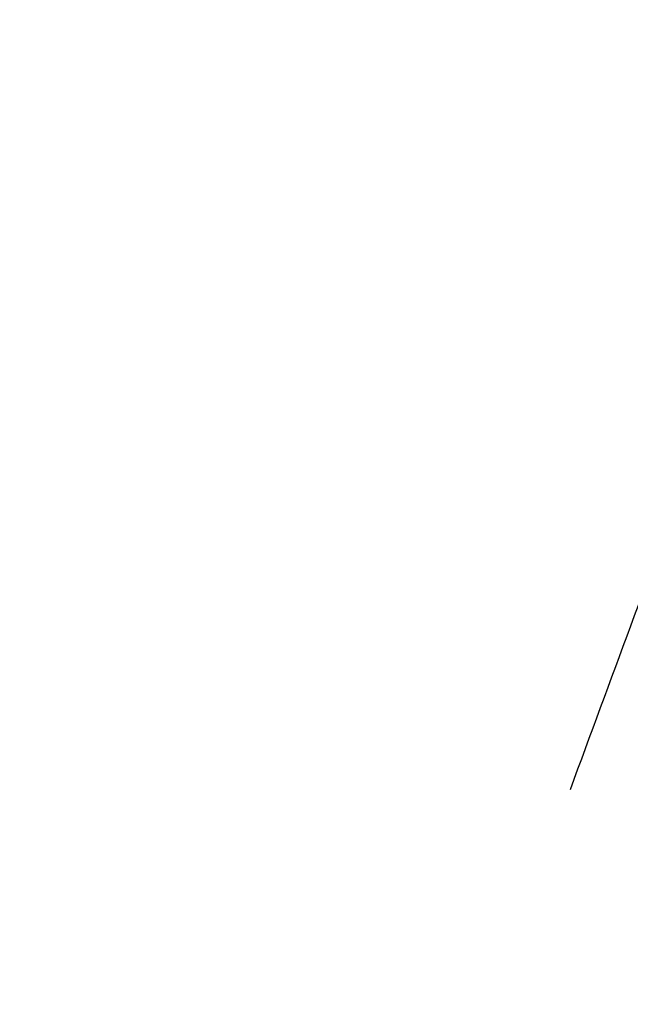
# Model space of a CAD drawing. Header units: millimetres. Extents: x 15530 to 15827, y -2396 to -2216.
# Tile 34 of 256: x 15559.555 to 15560.033, y -2313.886 to -2313.114. Entities that reach past the tile are written whole.
import ezdxf

# ---------------------------------------------------------------- set-up
doc = ezdxf.new("R2010")
doc.units = ezdxf.units.MM
doc.header["$MEASUREMENT"] = 0
doc.layers.add('Default', color=7, linetype='Continuous', true_color=0x000000)

msp = doc.modelspace()

# ---------------------------------------------------------------- linework, layer by layer
at = {"layer": 'Default'}
for points, degree, knots in [([(15678.5256, -2311.2107, 2.18094), (15674.93573, -2311.21081, 2.18122), (15671.34626, -2311.23131, 2.19009), (15665.99368, -2311.29514, 2.21637), (15664.2311, -2311.32151, 2.22708), (15660.74276, -2311.38471, 2.25207), (15659.01708, -2311.42129, 2.2662), (15653.99059, -2311.54391, 2.31208), (15650.69034, -2311.64491, 2.34746), (15646.60319, -2311.79783, 2.40041), (15645.81503, -2311.82859, 2.4111), (15644.25434, -2311.89201, 2.43332), (15643.48182, -2311.92462, 2.44482), (15641.21048, -2312.02401, 2.4805), (15639.71223, -2312.09416, 2.50635), (15636.77591, -2312.23976, 2.56361), (15635.33787, -2312.31489, 2.59474), (15633.2026, -2312.43092, 2.64737), (15632.50448, -2312.46955, 2.6656), (15631.12082, -2312.5472, 2.70408), (15630.4353, -2312.58619, 2.72429), (15628.41004, -2312.7024, 2.78784), (15627.07143, -2312.78055, 2.83488), (15624.42694, -2312.93401, 2.94025), (15623.12107, -2313.00914, 2.99837), (15619.2475, -2313.22425, 3.19115), (15616.68451, -2313.35535, 3.34583), (15611.56049, -2313.57004, 3.71443), (15609.00204, -2313.65299, 3.92795), (15605.15213, -2313.73316, 4.29158), (15603.86113, -2313.7527, 4.42064), (15601.26926, -2313.77737, 4.69361), (15599.9687, -2313.78252, 4.83749), (15596.04463, -2313.7788, 5.29262), (15593.42277, -2313.75213, 5.62426), (15588.17776, -2313.66683, 6.34728), (15585.55683, -2313.6092, 6.73838), (15580.35448, -2313.45735, 7.58383), (15577.77621, -2313.36433, 8.03718), (15573.9521, -2313.16725, 8.77177), (15572.69475, -2313.09222, 9.02343), (15570.20815, -2312.91401, 9.54372), (15568.97999, -2312.81144, 9.81183), (15566.55796, -2312.56763, 10.36633), (15565.36656, -2312.42754, 10.65178), (15563.02277, -2312.09223, 11.24156), (15561.87506, -2311.89876, 11.54414), (15558.47449, -2311.19902, 12.48745), (15556.332, -2310.59102, 13.14507), (15552.06713, -2308.82357, 14.5935), (15550.09268, -2307.6881, 15.34407), (15548.19355, -2306.2529, 16.12098)], 3, [-203.673381, -203.673381, -203.673381, -203.673381, -187.454631, -187.454631, -179.491518, -179.491518, -171.695467, -171.695467, -156.784023, -156.784023, -153.220851, -153.220851, -149.727046, -149.727046, -142.946273, -142.946273, -136.429593, -136.429593, -133.261967, -133.261967, -130.148493, -130.148493, -124.059126, -124.059126, -118.104212, -118.104212, -106.379403, -106.379403, -94.646746, -94.646746, -88.72317, -88.72317, -82.752935, -82.752935, -70.708184, -70.708184, -58.629409, -58.629409, -46.655971, -46.655971, -40.753742, -40.753742, -34.926088, -34.926088, -29.18008, -29.18008, -23.504549, -23.504549, -12.121432, -12.121432, 0, 0, 0, 0]), ([(15557.36347, -2313.14492, 11.48522), (15560.23597, -2314.25478, 11.26218), (15569.87997, -2317.28357, 10.61289), (15587.7358, -2321.39255, 10.08546), (15612.97221, -2327.60488, 9.23755), (15639.17448, -2328.04078, 9.23755), (15678.06761, -2328.1414, 9.23755), (15717.54002, -2328.04501, 9.23755), (15744.00053, -2327.60844, 9.23755), (15769.31587, -2321.39385, 10.08546), (15787.1728, -2317.28387, 10.61289), (15796.81558, -2314.25486, 11.26218), (15799.68771, -2313.14497, 11.48521)], 4, [78.882403, 78.882403, 78.882403, 78.882403, 78.882403, 101.143152, 151.714728, 202.286305, 252.857881, 303.429457, 354.001033, 404.572609, 455.144185, 477.404677, 477.404677, 477.404677, 477.404677, 477.404677])]:
    msp.add_open_spline(points, degree=degree, knots=knots, dxfattribs=at)
msp.add_open_spline([(15561.50111, -2309.61401, 13.06868), (15560.74366, -2311.66595, 11.85798), (15559.98621, -2313.71789, 10.64728)], degree=2, dxfattribs=at)

doc.saveas('drawing.dxf')
